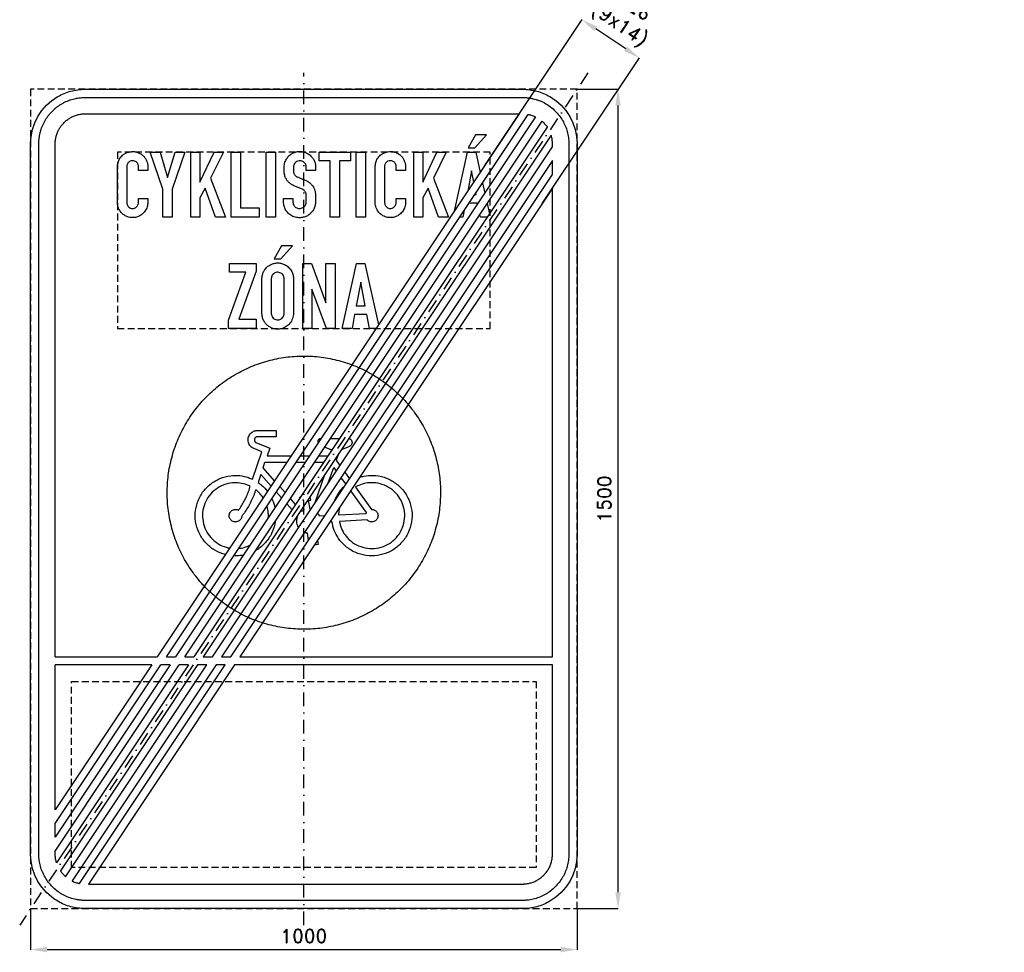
# Model space of a CAD drawing. Header units: millimetres. Extents: x -520 to 1282, y -830 to 877.
import ezdxf

# ---------------------------------------------------------------- set-up
doc = ezdxf.new("R2010")
doc.units = ezdxf.units.MM
doc.header["$LTSCALE"] = 5
doc.linetypes.add('ČERCHOVANÁX2', pattern=[2, 1, -0.5, 0, -0.5])
doc.linetypes.add('ČÁRKOVANÁX2', pattern=[1.5, 1, -0.5])
doc.layers.add('Kóty', color=2, linetype='Continuous')
doc.layers.add('Značka', color=7, linetype='Continuous')
doc.styles.get("Standard").update_dxf_attribs({"font": 'romand.shx', "height": 25})
doc.dimstyles.get("Standard").update_dxf_attribs({"dimtxt": 25, "dimasz": 30, "dimexe": 0.18, "dimexo": 0.0625, "dimgap": 12.5, "dimtad": 1, "dimdec": 0, "dimzin": 0, "dimdsep": 46, "dimtxsty": 'Standard', "dimcen": 0.09, "dimadec": 0, "dimazin": 0, "dimtfac": 1, "dimtdec": 0, "dimtofl": 0, "dimtmove": 0, "dimatfit": 3, "dimfxl": 1, "dimtolj": 1, "dimtzin": 0, "dimarcsym": 0})

# ---------------------------------------------------------------- blocks, each defined once
blk = doc.blocks.new('*D0')
at = {"layer": 'Defpoints', "color": 0, "transparency": 16777216}
for p in [(-500, -750), (500.0625, -750), (500.0625, -825)]:
    blk.add_point(p, dxfattribs=at)
at = {"layer": 'Kóty', "color": 0, "lineweight": -2, "transparency": 16777216}
for p, q in [((-500, -750.0625), (-500, -825.18)), ((500.0625, -750.0625), (500.0625, -825.18)), ((-470, -825), (470.0625, -825))]:
    blk.add_line(p, q, dxfattribs=at)
at = {"layer": 'Kóty', "color": 0, "transparency": 16777216}
for points in [[(-470, -820), (-470, -830), (-500, -825)], [(470.0625, -820), (470.0625, -830), (500.0625, -825)]]:
    blk.add_solid(points, dxfattribs=at)
at = {"layer": 'Kóty', "color": 0, "transparency": 16777216, "insert": (0.03125, -800), "char_height": 25, "attachment_point": 5}
blk.add_mtext('\\A1;1000', dxfattribs=at)
blk = doc.blocks.new('*D1')
at = {"layer": 'Defpoints', "color": 0, "transparency": 16777216}
for p in [(500, 750), (575, 750), (500, -750)]:
    blk.add_point(p, dxfattribs=at)
at = {"layer": 'Kóty', "color": 0, "lineweight": -2, "transparency": 16777216}
for p, q in [((500.0625, 750), (575.18, 750)), ((575, -720), (575, 720)), ((500.0625, -750), (575.18, -750))]:
    blk.add_line(p, q, dxfattribs=at)
at = {"layer": 'Kóty', "color": 0, "transparency": 16777216}
for points in [[(570, 720), (580, 720), (575, 750)], [(570, -720), (580, -720), (575, -750)]]:
    blk.add_solid(points, dxfattribs=at)
at = {"layer": 'Kóty', "color": 0, "transparency": 16777216, "insert": (550, 0), "char_height": 25, "attachment_point": 5, "rotation": 90}
blk.add_mtext('\\A1;1500', dxfattribs=at)

msp = doc.modelspace()

# ---------------------------------------------------------------- linework, layer by layer
at = {"layer": 'Kóty'}
for p, q in [((331.4, 610.6), (509.2, 877.4)), ((589, 824), (534.1, 860.6)), ((436.2, 540.8), (614, 807.5))]:
    msp.add_line(p, q, dxfattribs=at)
at = {"layer": 'Kóty', "color": 6, "linetype": 'ČÁRKOVANÁX2', "ltscale": 2.5}
msp.add_lwpolyline([(-341.1, 312), (341.1, 312), (341.1, 635), (-341.1, 635)], close=True, dxfattribs=at)
at = {"layer": 'Kóty'}
for points in [[(536.8, 864.7), (531.3, 856.4), (509.1, 877.2)], [(591.7, 828.1), (586.2, 819.8), (613.9, 807.3)]]:
    msp.add_solid(points, dxfattribs=at)
at = {"layer": 'Značka', "color": 6, "linetype": 'ČERCHOVANÁX2', "ltscale": 5}
msp.add_line((520, 780), (-520, -780), dxfattribs=at)
msp.add_lwpolyline([(0, -780), (0, 780)], dxfattribs=at)
at = {"layer": 'Značka', "color": 3}
for points in [[(-400, -750), (-400.4, -750), (-400.8, -750, -0.032183), (-413.7, -749.1, -0.035439), (-426.4, -746.5, -0.036257), (-438.7, -742.3, -0.03443), (-450.2, -736.5, -0.033714), (-461, -729.3), (-470.7, -720.7), (-479.3, -711), (-486.5, -700.2), (-492.3, -688.7), (-496.4, -676.4), (-499.1, -663.7), (-500, -650.8), (-500, -650.4), (-500, -650), (-500, 650), (-500, 650.4), (-500, 650.8), (-499.1, 663.7), (-496.4, 676.4), (-492.3, 688.7), (-486.5, 700.2), (-479.3, 711), (-470.7, 720.7), (-461, 729.3, -0.034225), (-450.2, 736.5, -0.034051), (-438.6, 742.3, -0.033415), (-426.4, 746.5, -0.034124), (-413.7, 749.1, -0.036744), (-400.8, 750), (-400.4, 750), (-400, 750), (400, 750), (400.4, 750), (400.8, 750, -0.032178), (413.7, 749.1, -0.035432), (426.4, 746.5, -0.036261), (438.7, 742.3, -0.034399), (450.2, 736.5, -0.033787), (461, 729.3), (470.7, 720.7), (479.3, 711), (486.5, 700.2), (492.3, 688.6), (496.5, 676.4), (499.1, 663.7), (500, 650.8), (500, 650.4), (500, 650), (500, -650), (500, -650.4), (500, -650.8), (499.1, -663.7), (496.5, -676.4), (492.3, -688.7), (486.5, -700.2), (479.3, -711), (470.7, -720.7), (461, -729.3), (450.2, -736.5, -0.034044), (438.7, -742.3, -0.033376), (426.4, -746.5, -0.034135), (413.7, -749.1, -0.036747), (400.8, -750), (400.4, -750), (400, -750), (-400, -750)], [(-400, -735), (-400.3, -735), (-400.7, -735), (-401.2, -735), (-401.8, -735, -0.006897), (-404, -734.9, -0.006861), (-406.2, -734.8, -0.008528), (-408.9, -734.6, -0.008481), (-411.6, -734.2, -0.009096), (-414.4, -733.8, -0.010362), (-417.1, -733.3), (-419.8, -732.7), (-422.4, -732), (-425.1, -731.2), (-427.7, -730.4), (-430.3, -729.5), (-432.9, -728.5), (-435.4, -727.4), (-437.9, -726.1), (-440.3, -724.9), (-442.7, -723.5), (-445.1, -722.1), (-447.4, -720.6), (-449.6, -719), (-451.8, -717.4), (-454, -715.7), (-456.1, -713.9), (-458.1, -712), (-460.1, -710.1), (-462, -708.1), (-463.9, -706.1), (-465.7, -704), (-467.4, -701.9), (-469, -699.6), (-470.6, -697.4), (-472.1, -695.1), (-473.5, -692.7), (-474.8, -690.3), (-476.1, -687.9), (-477.3, -685.4), (-478.4, -682.9), (-479.4, -680.3), (-480.4, -677.7), (-481.2, -675.1), (-482, -672.4), (-482.7, -669.8), (-483.3, -667.1), (-483.8, -664.4), (-484.3, -661.6), (-484.6, -658.9), (-484.8, -656.2), (-484.9, -654), (-485, -651.8), (-485, -651.2), (-485, -650.7), (-485, -650.3), (-485, -650), (-485, 650), (-485, 650.3), (-485, 650.7), (-485, 651.2), (-485, 651.8, -0.006826), (-484.9, 654, -0.006836), (-484.8, 656.2, -0.008505), (-484.6, 658.9, -0.008476), (-484.2, 661.6, -0.00909), (-483.8, 664.4, -0.010341), (-483.3, 667.1, -0.009304), (-482.7, 669.8, -0.005786), (-482, 672.4, -0.005818), (-481.2, 675.1, -0.009503), (-480.4, 677.7, -0.01058), (-479.5, 680.3, -0.009148), (-478.5, 682.9, -0.008925), (-477.3, 685.4, -0.009732), (-476.1, 687.9, -0.00894), (-474.9, 690.3, -0.006485), (-473.5, 692.7, -0.006467), (-472.1, 695, -0.008815), (-470.6, 697.4, -0.009564), (-469, 699.6, -0.008774), (-467.4, 701.8, -0.008727), (-465.7, 704, -0.009616), (-463.9, 706.1, -0.008913), (-462, 708.1), (-460.1, 710.1), (-458.1, 712, -0.008908), (-456.1, 713.9, -0.009639), (-454, 715.7, -0.008909), (-451.9, 717.4, -0.008811), (-449.6, 719, -0.009614), (-447.4, 720.6, -0.008878), (-445.1, 722.1), (-442.7, 723.5), (-440.3, 724.8, -0.008905), (-437.9, 726.1, -0.009559), (-435.4, 727.3), (-432.8, 728.4), (-430.3, 729.5, -0.009401), (-427.7, 730.4), (-425.1, 731.2), (-422.4, 732), (-419.8, 732.7), (-417.1, 733.3, -0.009648), (-414.4, 733.8), (-411.6, 734.3), (-408.9, 734.6), (-406.2, 734.8), (-404, 735), (-401.8, 735), (-401.2, 735), (-400.7, 735), (-400.3, 735), (-400, 735), (400, 735), (400.3, 735), (400.7, 735), (401.2, 735), (401.8, 735, -0.00693), (404, 734.9, -0.006931), (406.2, 734.8, -0.00859), (408.9, 734.6, -0.008428), (411.6, 734.2, -0.009013), (414.4, 733.8, -0.010318), (417.1, 733.3, -0.009241), (419.8, 732.7), (422.4, 732), (425.1, 731.2, -0.009543), (427.7, 730.4, -0.010635), (430.3, 729.5, -0.009187), (432.9, 728.5), (435.4, 727.3), (437.9, 726.2), (440.3, 724.9), (442.7, 723.5), (445.1, 722.1), (447.4, 720.6), (449.6, 719), (451.9, 717.4), (454, 715.7), (456.1, 713.9), (458.1, 712), (460.1, 710.1), (462, 708.1), (463.9, 706.1), (465.7, 704), (467.4, 701.9), (469, 699.7), (470.6, 697.4), (472.1, 695.1), (473.5, 692.7), (474.9, 690.3), (476.1, 687.8), (477.3, 685.4), (478.4, 682.8), (479.5, 680.3), (480.4, 677.7), (481.2, 675.1), (482, 672.4), (482.7, 669.8), (483.3, 667.1), (483.8, 664.4), (484.3, 661.6), (484.6, 658.9), (484.8, 656.2), (485, 654), (485, 651.8), (485, 651.2), (485, 650.7), (485, 650.3), (485, 650), (485, -650), (485, -650.3), (485, -650.7), (485, -651.2), (485, -651.8), (484.9, -654), (484.8, -656.2), (484.6, -658.9), (484.2, -661.6), (483.8, -664.4), (483.3, -667.1), (482.7, -669.8), (482, -672.4), (481.2, -675.1), (480.4, -677.7), (479.5, -680.3), (478.5, -682.9), (477.4, -685.4), (476.2, -687.9), (474.9, -690.3), (473.5, -692.7), (472.1, -695.1), (470.6, -697.4), (469, -699.6), (467.4, -701.9), (465.7, -704), (463.9, -706.1), (462, -708.1), (460.1, -710.1), (458.1, -712), (456.1, -713.9), (454, -715.7), (451.9, -717.4), (449.7, -719), (447.4, -720.6), (445.1, -722.1), (442.7, -723.5), (440.3, -724.9), (437.9, -726.1), (435.4, -727.3), (432.9, -728.4), (430.3, -729.4), (427.7, -730.4), (425.1, -731.2), (422.4, -732), (419.8, -732.7), (417.1, -733.3), (414.4, -733.8), (411.6, -734.3, -0.009157), (408.9, -734.6, -0.009435), (406.2, -734.8, -0.007963), (404, -735, -0.008589), (401.8, -735), (401.2, -735), (400.7, -735), (400.3, -735), (400, -735), (-400, -735)], [(-455, -289), (-455, 650), (-455, 650.2), (-455, 650.4), (-455, 650.8), (-455, 651.1, -0.007886), (-455, 652.6, -0.007977), (-454.9, 654, -0.009702), (-454.7, 655.8, -0.009244), (-454.5, 657.5, -0.009276), (-454.2, 659.3, -0.009685), (-453.9, 661, -0.008763), (-453.5, 662.8, -0.006634), (-453, 664.5, -0.006643), (-452.6, 666.2, -0.008633), (-452, 667.9, -0.009522), (-451.4, 669.6, -0.008777), (-450.7, 671.3, -0.008816), (-450, 672.9, -0.009573), (-449.3, 674.5, -0.008898), (-448.4, 676.1, -0.006755), (-447.6, 677.6, -0.006706), (-446.6, 679.2, -0.008968), (-445.7, 680.7, -0.009613), (-444.7, 682.1, -0.008725), (-443.6, 683.5, -0.008862), (-442.5, 685, -0.009706), (-441.3, 686.3, -0.008967), (-440.1, 687.6), (-438.9, 688.9), (-437.6, 690.1), (-436.3, 691.3), (-434.9, 692.5), (-433.5, 693.6), (-432.1, 694.7), (-430.7, 695.7), (-429.1, 696.7), (-427.6, 697.6), (-426.1, 698.4), (-424.5, 699.3), (-422.9, 700), (-421.3, 700.8), (-419.6, 701.4), (-417.9, 702), (-416.2, 702.6), (-414.5, 703), (-412.8, 703.5), (-411, 703.9), (-409.3, 704.2), (-407.5, 704.5), (-405.8, 704.7), (-404, 704.9), (-402.6, 705), (-401.1, 705), (-400.8, 705), (-400.4, 705), (-400.2, 705), (-400, 705), (394.3, 705)], [(-285.8, 550), (-285.8, 541.7), (-285.8, 541.3), (-285.8, 540.9, -0.058395), (-286.3, 536.7, -0.04352), (-287.6, 532.6, -0.074594), (-292, 525.2, -0.081624), (-298.5, 519.5, -0.069971), (-304.7, 516.3, -0.069174), (-311.7, 515, -0.086255), (-320.7, 515.9, -0.086656), (-329, 519.8, -0.070136), (-334.4, 524.5, -0.067916), (-338.3, 530.6, -0.047371), (-340.1, 535.1, -0.050891), (-341, 539.9, -0.004792), (-341, 540.5), (-341.1, 541.1), (-341.1, 609), (-341, 609.4), (-341, 609.7, -0.02564), (-340.5, 613.8, -0.037676), (-339.4, 617.7, -0.07824), (-335.9, 624.7, -0.077449), (-330.4, 630.3, -0.055464), (-325.7, 633.2, -0.051639), (-320.5, 635.1, -0.050433), (-315.1, 636, -0.052933), (-309.6, 635.8, -0.06598), (-302.9, 634, -0.064102), (-296.9, 630.6, -0.055946), (-292.5, 626.7, -0.058597), (-289.2, 621.8, -0.054984), (-286.9, 616.6, -0.050286), (-285.8, 611, -0.004114), (-285.8, 610.4), (-285.7, 609.8), (-285.7, 601), (-302.7, 601), (-302.7, 609), (-302.7, 609.5, 0.010744), (-302.8, 610, 0.065469), (-303.4, 612.3, 0.058071), (-304.6, 614.5, 0.075686), (-306.8, 616.9, 0.08205), (-309.6, 618.5, 0.103145), (-313.7, 619.2, 0.106124), (-317.7, 618.3, 0.080076), (-320.3, 616.7, 0.074147), (-322.3, 614.4, 0.056539), (-323.4, 612.2, 0.053196), (-324, 609.9, 0.007479), (-324, 609.4), (-324.1, 609), (-324.1, 542.7), (-324.1, 542.3, 0.006728), (-324, 541.9, 0.059865), (-323.5, 539.3, 0.064006), (-322.3, 536.8, 0.083803), (-320.1, 534.2, 0.087799), (-317.1, 532.5, 0.089764), (-313.7, 531.8, 0.089114), (-310.2, 532.3, 0.078265), (-307.5, 533.7, 0.073524), (-305.2, 535.8, 0.068922), (-303.6, 538.3, 0.069944), (-302.8, 541.1, 0.008136), (-302.7, 541.6), (-302.7, 542), (-302.7, 550), (-285.8, 550)], [(-20.1, 550.1), (-20.1, 543.7), (-20.1, 543.4), (-20, 543.1, 0.067839), (-19.3, 539.7, 0.080268), (-17.6, 536.6, 0.070822), (-15.6, 534.4, 0.06848), (-13.1, 532.9, 0.072225), (-9.9, 532, 0.059819), (-6.6, 532, 0.062313), (-3.3, 532.7, 0.080555), (-0.3, 534.2, 0.082217), (2.1, 536.6, 0.072872), (3.7, 539.6, 0.024106), (4, 540.6, 0.024244), (4.2, 541.7, 0.007534), (4.3, 542.2), (4.4, 542.6), (4.4, 556.5), (4.4, 557, 0.012192), (4.3, 557.6, 0.0575), (4, 559.6, 0.041293), (3.2, 561.5, 0.041758), (2.1, 563.4, 0.055544), (0.7, 565, 0.037058), (-0.4, 565.8, 0.031309), (-1.5, 566.6, 0.008655), (-2, 566.8), (-2.5, 567.1), (-18.1, 573.3), (-18.4, 573.5), (-18.8, 573.6, -0.037025), (-21.6, 575, -0.028658), (-24.1, 576.7, -0.04762), (-28.4, 580.4, -0.053381), (-31.8, 585, -0.061657), (-34.6, 590.8, -0.062525), (-35.8, 597), (-35.9, 597.5), (-35.9, 598), (-35.9, 608.2, -0.002662), (-35.9, 609, -0.007998), (-35.9, 609.9, -0.052118), (-35.2, 614.3, -0.041817), (-33.6, 618.6, -0.059291), (-30.1, 624.7, -0.064888), (-25.3, 629.7, -0.070469), (-18.9, 633.7, -0.069026), (-11.7, 635.8, -0.059157), (-5.4, 636.1, -0.059494), (0.9, 635, -0.073684), (8.2, 631.6, -0.072354), (14.3, 626.3, -0.05872), (18.1, 621.1, -0.059705), (20.5, 615.1, -0.025327), (21.1, 612.5, -0.025631), (21.5, 609.9, -0.004238), (21.5, 609.3), (21.5, 608.8), (21.5, 601), (4.5, 601), (4.5, 607.5), (4.5, 607.8), (4.5, 608.1, 0.026949), (4.1, 610.2, 0.049636), (3.5, 612.2, 0.084181), (1.8, 614.9, 0.070669), (-0.7, 617, 0.066962), (-3.5, 618.4, 0.070667), (-6.6, 618.9, 0.096873), (-10.9, 618.4, 0.097771), (-14.8, 616.3, 0.080392), (-17.1, 613.8, 0.0883), (-18.5, 610.7, 0.027244), (-18.8, 609.5, 0.01392), (-18.9, 608.3), (-19, 608), (-19, 607.6), (-19, 599.9), (-19, 599.6), (-18.9, 599.3, 0.04356), (-18.5, 597, 0.048674), (-17.7, 594.8, 0.04846), (-16.6, 592.9, 0.049306), (-15.1, 591.3, 0.030235), (-14.2, 590.5, 0.034762), (-13.1, 589.8, 0.009664), (-12.8, 589.6), (-12.4, 589.4), (0.5, 584.2), (0.9, 584), (1.3, 583.9, 0.007022), (4.1, 582.7, -0.023412), (6.9, 581.4, -0.04641), (10.2, 579.2, -0.037082), (13.2, 576.5, -0.042541), (16.4, 572.7, -0.047681), (18.8, 568.4, -0.047349), (20.5, 563.7, -0.041078), (21.3, 558.8), (21.4, 558.4), (21.4, 558), (21.4, 542.9), (21.4, 542.6), (21.3, 542.2, -0.015256), (20.9, 538.9, -0.028871), (20.2, 535.6, -0.069935), (17.5, 529.1, -0.066409), (13.1, 523.5, -0.060061), (8.1, 519.4, -0.058509), (2.3, 516.6, -0.060313), (-4.3, 515, -0.058899), (-11.1, 515, -0.077487), (-19.9, 517.3, -0.082892), (-27.5, 522.1, -0.070865), (-32.4, 527.7, -0.07271), (-35.6, 534.4, -0.034908), (-36.6, 538, -0.026616), (-37.1, 541.8), (-37.1, 542.2), (-37.1, 542.6), (-37.1, 550.1), (-20.1, 550.1)], [(186, 550), (186, 541.7), (186, 541.3), (186, 540.9, -0.058395), (185.5, 536.7, -0.04352), (184.1, 532.6, -0.074594), (179.7, 525.2, -0.081624), (173.3, 519.5, -0.069971), (167, 516.3, -0.069174), (160.1, 515, -0.086255), (151.1, 515.9, -0.086656), (142.8, 519.8, -0.070136), (137.4, 524.5, -0.067916), (133.5, 530.6, -0.047371), (131.7, 535.1, -0.050891), (130.8, 539.9, -0.004792), (130.8, 540.5), (130.7, 541.1), (130.7, 609), (130.7, 609.4), (130.8, 609.7, -0.02564), (131.3, 613.8, -0.037676), (132.4, 617.7, -0.07824), (135.9, 624.7, -0.077449), (141.4, 630.3, -0.055464), (146.1, 633.2, -0.051639), (151.3, 635.1, -0.050433), (156.7, 636, -0.052933), (162.2, 635.8, -0.06598), (168.9, 634, -0.064102), (174.9, 630.6, -0.055946), (179.3, 626.7, -0.058597), (182.6, 621.8, -0.054984), (184.9, 616.6, -0.050286), (186, 611, -0.004114), (186, 610.4), (186.1, 609.8), (186.1, 601), (169.1, 601), (169.1, 609), (169.1, 609.5, 0.010744), (169, 610, 0.065469), (168.4, 612.3, 0.058071), (167.2, 614.5, 0.075686), (165, 616.9, 0.08205), (162.2, 618.5, 0.103145), (158.1, 619.2, 0.106124), (154, 618.3, 0.080076), (151.5, 616.7, 0.074147), (149.5, 614.4, 0.056539), (148.4, 612.2, 0.053196), (147.8, 609.9, 0.007479), (147.8, 609.4), (147.7, 609), (147.7, 542.7), (147.7, 542.3, 0.006728), (147.7, 541.9, 0.059865), (148.3, 539.3, 0.064006), (149.5, 536.8, 0.083803), (151.7, 534.2, 0.087799), (154.7, 532.5, 0.089764), (158.1, 531.8, 0.089114), (161.6, 532.3, 0.078265), (164.3, 533.7, 0.073524), (166.6, 535.8, 0.068922), (168.1, 538.3, 0.069944), (169, 541.1, 0.008136), (169, 541.6), (169.1, 542), (169.1, 550), (186, 550)], [(-76.6, 404.3), (-76.6, 404.8), (-76.5, 405.3, -0.051733), (-75.3, 411.6, -0.060089), (-72.8, 417.5, -0.071623), (-68.4, 423.4, -0.067964), (-62.5, 427.9, -0.054468), (-57.1, 430.5, -0.054174), (-51.3, 431.8, -0.065511), (-44.1, 431.8, -0.06822), (-37.1, 430, -0.076783), (-30, 425.9, -0.070462), (-24.3, 419.8, -0.068132), (-20.6, 413.1, -0.084708), (-19.1, 405.7), (-19, 405.3), (-19, 404.8), (-19, 338.7), (-19.1, 338.2), (-19.1, 337.6, -0.037757), (-20, 332.5, -0.046576), (-21.7, 327.7, -0.086539), (-26.9, 319.9, -0.087936), (-34.4, 314.3, -0.067419), (-40.9, 311.7, -0.062799), (-47.8, 310.9, -0.062156), (-54.8, 311.7, -0.066089), (-61.3, 314.2, -0.060309), (-66.6, 317.8, -0.055632), (-70.9, 322.4, -0.060039), (-74.4, 328.3, -0.070804), (-76.2, 334.7, -0.015083), (-76.4, 336.3, -0.007369), (-76.5, 338), (-76.6, 338.4), (-76.6, 338.8), (-76.6, 404.3)], [(-59.6, 403.4), (-59.6, 339.7), (-59.5, 339.3), (-59.5, 338.9, 0.058221), (-58.8, 335.6, 0.076978), (-57.2, 332.6, 0.089876), (-54.6, 330, 0.086069), (-51.3, 328.4, 0.08551), (-47.6, 327.9, 0.083498), (-43.9, 328.6, 0.074202), (-41, 330.1, 0.073683), (-38.6, 332.5, 0.055029), (-37.3, 334.6, 0.05284), (-36.4, 336.9, 0.024347), (-36.2, 337.9, 0.028182), (-36.1, 339, 0.00831), (-36, 339.4), (-36, 339.8), (-36, 403.6), (-36.1, 404, 0.006472), (-36.1, 404.5, 0.056566), (-36.7, 407.2, 0.065536), (-38, 409.7, 0.089016), (-40.5, 412.5, 0.083857), (-43.8, 414.2, 0.086281), (-47.6, 415, 0.086475), (-51.4, 414.4, 0.07759), (-54.5, 412.9, 0.081786), (-57, 410.5, 0.055709), (-58.3, 408.5, 0.047237), (-59.1, 406.3, 0.022196), (-59.4, 405.2, 0.025938), (-59.5, 404.1, 0.006836), (-59.6, 403.8), (-59.6, 403.4)], [(-126.9, -304), (-394.3, -705), (400, -705), (400.2, -705), (400.4, -705), (400.8, -705, 0.001305), (401.1, -705, 0.00689), (402.6, -704.9, 0.00686), (404, -704.9, 0.008539), (405.8, -704.7), (407.5, -704.5), (409.3, -704.2), (411.1, -703.9), (412.8, -703.5), (414.5, -703.1), (416.2, -702.6), (417.9, -702), (419.6, -701.4), (421.3, -700.8), (422.9, -700.1), (424.5, -699.3), (426.1, -698.4), (427.6, -697.6), (429.2, -696.6), (430.7, -695.7), (432.1, -694.7), (433.6, -693.6), (435, -692.5), (436.3, -691.3), (437.6, -690.1), (438.9, -688.9), (440.1, -687.6), (441.3, -686.3), (442.5, -684.9), (443.6, -683.6), (444.7, -682.1), (445.7, -680.7), (446.7, -679.2), (447.6, -677.6), (448.4, -676.1), (449.3, -674.5), (450, -672.9), (450.8, -671.3), (451.4, -669.6), (452, -667.9), (452.6, -666.2), (453.1, -664.5), (453.5, -662.8), (453.9, -661), (454.3, -659.3), (454.5, -657.5), (454.7, -655.8), (454.9, -654), (455, -652.6), (455, -651.1), (455, -650.8), (455, -650.4), (455, -650.2), (455, -650), (455, -304)]]:
    msp.add_lwpolyline(points, format="xyb", dxfattribs=at)
msp.add_lwpolyline([(-400, -750), (-400.4, -750), (-400.8, -750, -0.032183), (-413.7, -749.1, -0.035441), (-426.4, -746.5, -0.036259), (-438.7, -742.3, -0.034421), (-450.2, -736.5, -0.033706), (-461, -729.3), (-470.7, -720.7), (-479.3, -711), (-486.5, -700.2), (-492.3, -688.7), (-496.4, -676.4), (-499.1, -663.7), (-500, -650.8), (-500, -650.4), (-500, -650), (-500, 650), (-500, 650.4), (-500, 650.8), (-499.1, 663.7), (-496.4, 676.4), (-492.3, 688.7), (-486.5, 700.2), (-479.3, 711), (-470.7, 720.7), (-461, 729.3, -0.034225), (-450.2, 736.5, -0.034052), (-438.6, 742.3, -0.033397), (-426.4, 746.5, -0.034107), (-413.7, 749.1, -0.036746), (-400.8, 750), (-400.4, 750), (-400, 750), (400, 750), (400.4, 750), (400.8, 750, -0.032116), (413.7, 749.1, -0.035365), (426.4, 746.5, -0.036261), (438.7, 742.3, -0.034399), (450.2, 736.5, -0.033786), (461, 729.3), (470.7, 720.7), (479.3, 711), (486.5, 700.2), (492.3, 688.6), (496.5, 676.4), (499.1, 663.7), (500, 650.8), (500, 650.4), (500, 650), (500, -650), (500, -650.4), (500, -650.8), (499.1, -663.7), (496.5, -676.4), (492.3, -688.7), (486.5, -700.2), (479.3, -711), (470.7, -720.7), (461, -729.3), (450.2, -736.5, -0.034044), (438.7, -742.3, -0.033382), (426.4, -746.5, -0.03414), (413.7, -749.1, -0.036758), (400.8, -750), (400.4, -750), (400, -750)], format="xyb", close=True, dxfattribs=at)
at = {"layer": 'Značka', "color": 6, "linetype": 'ČÁRKOVANÁX2', "ltscale": 2.5}
msp.add_lwpolyline([(-500, -750), (500, -750), (500, 750), (-500, 750)], close=True, dxfattribs=at)
at = {"layer": 'Značka', "color": 3}
for points in [[(394.3, 705), (-268.4, -289)], [(-251.6, -289), (410.5, 704), (410.7, 704), (410.9, 703.9), (411.7, 703.8), (412.5, 703.6), (413.5, 703.3), (414.5, 703), (416.2, 702.6), (417.9, 702), (419.6, 701.4), (421.3, 700.8), (422, 700.4), (422.7, 700.1), (423.3, 699.8), (423.9, 699.5), (424.1, 699.5), (424.2, 699.4)], [(424.2, 699.4), (-234.7, -289)], [(-217.9, -289), (435.9, 691.7), (436.1, 691.6), (436.2, 691.4), (436.8, 690.9), (437.4, 690.3), (438.2, 689.6), (438.9, 688.9), (440.1, 687.6), (441.3, 686.3), (442.5, 685), (443.6, 683.5), (444.1, 682.9), (444.6, 682.2), (445, 681.7), (445.3, 681.2), (445.4, 681), (445.5, 680.9)], [(445.5, 680.9), (-201.1, -289)], [(452.6, 666.2), (-184.3, -289)], [(-167.4, -289), (455, 644.6), (455, 650), (455, 650.2), (455, 650.4), (455, 650.8), (455, 651.1), (455, 652.6), (454.9, 654), (454.7, 655.8), (454.5, 657.5), (454.2, 659.3), (453.9, 661), (453.5, 662.8), (453.1, 664.5), (452.9, 664.9), (452.8, 665.4), (452.7, 665.7), (452.6, 666.1), (452.6, 666.2), (452.6, 666.2)], [(300.9, 642.8), (313.1, 642.8), (334.2, 666.3), (314.4, 666.3), (300.9, 642.8)], [(-257.9, 516), (-257.9, 567.1), (-281.2, 635), (-263.2, 635), (-249.3, 588.4), (-235.5, 635), (-217.5, 635), (-240.9, 567.1), (-240.8, 516), (-257.9, 516)], [(-207.1, 516), (-207.1, 635), (-190.1, 635), (-190.1, 579.9), (-164.4, 635), (-147.3, 635), (-170.9, 587.2), (-143.3, 516), (-161.4, 516), (-180.5, 569), (-190.1, 551.2), (-190.1, 516), (-207.1, 516)], [(-132.9, 516), (-132.9, 635), (-115.9, 635), (-115.9, 532.9), (-81.9, 532.9), (-81.9, 516), (-132.9, 516)], [(-69, 516), (-69, 635), (-52, 635), (-52, 516), (-69, 516)], [(48.2, 516), (48.2, 619.1), (28, 619.1), (28, 635), (85.5, 635), (85.5, 619.1), (65.3, 619.1), (65.3, 516), (48.2, 516)], [(95.9, 516), (95.9, 635), (112.9, 635), (112.9, 516), (95.9, 516)], [(201, 516), (201, 635), (218, 635), (218, 579.9), (243.6, 635), (260.7, 635), (237.1, 587.2), (264.7, 516), (246.6, 516), (227.5, 569), (218, 551.2), (218, 516), (201, 516)], [(275.6, 527), (299.6, 635), (314.5, 635), (322.8, 597.8)], [(455, 619.4), (-150.6, -289)], [(-133.8, -289), (455, 594.2), (455, 619.4)], [(310.9, 580), (307, 600.9), (300.1, 563.7)], [(327, 578.9), (331.3, 560)], [(455, 568.9), (-116.9, -289)], [(312.8, 557.5), (315.2, 557.5), (314.7, 560.3)], [(455, -289), (455, 568.9)], [(318.2, 540.5), (318.1, 541.5), (302.1, 541.5)], [(335.5, 541.1), (339.7, 522.2)], [(293.5, 528.5), (291.1, 516), (285.1, 516)], [(335.6, 516), (323, 516), (322, 520.9)], [(-54.1, 439.8), (-41.9, 439.8), (-20.8, 463.3), (-40.6, 463.3), (-54.1, 439.8)], [(-138.1, 312), (-138.1, 327), (-106.3, 415), (-136.2, 415), (-136.2, 431), (-87, 431), (-87, 417.2), (-119.1, 329.1), (-87, 329.1), (-87, 312), (-138.1, 312)], [(-2.1, 312), (-2.1, 431), (14, 431), (40.4, 358.8), (40.4, 431), (57.4, 431), (57.4, 312), (41.5, 312), (14.8, 384), (14.8, 312), (-2.1, 312)], [(70.2, 312), (96.6, 431), (111.5, 431), (136.7, 318.6)], [(96, 353.5), (112.3, 353.5), (104.1, 396.9), (96, 353.5)], [(132.3, 312), (120.1, 312), (115.1, 337.5), (93, 337.5), (88.2, 312), (70.2, 312)], [(-455, -289), (-268.4, -289)], [(-278.4, -304), (-455, -304)], [(-211.1, -304), (-452.6, -666.2), (-452.6, -666.2), (-452.6, -666.1), (-452.7, -665.7), (-452.8, -665.4), (-452.9, -664.9), (-453, -664.5), (-453.5, -662.8), (-453.9, -661), (-454.2, -659.3), (-454.5, -657.5), (-454.7, -655.8), (-454.9, -654), (-454.9, -652.6), (-455, -651.1), (-455, -650.8), (-455, -650.4), (-455, -650.2), (-455, -650), (-455, -644.6), (-227.9, -304)], [(-244.7, -304), (-455, -619.4), (-455, -594.2), (-261.6, -304)], [(-278.4, -304), (-455, -568.9), (-455, -304)], [(-194.3, -304), (-445.5, -680.9), (-445.4, -681), (-445.3, -681.2), (-445, -681.7), (-444.6, -682.2), (-444.1, -682.9), (-443.6, -683.6), (-442.5, -684.9), (-441.3, -686.3), (-440.1, -687.6), (-438.9, -688.9), (-438.2, -689.6), (-437.4, -690.3), (-436.8, -690.9), (-436.2, -691.4), (-436, -691.6), (-435.9, -691.7), (-177.4, -304)], [(-160.6, -304), (-424.2, -699.4), (-424.1, -699.5), (-423.9, -699.5), (-423.3, -699.8), (-422.7, -700.1), (-422, -700.4), (-421.3, -700.7), (-419.6, -701.4), (-417.9, -702), (-416.2, -702.6), (-414.5, -703.1), (-413.5, -703.3), (-412.5, -703.6), (-411.7, -703.8), (-410.9, -703.9), (-410.7, -704), (-410.5, -704), (-143.8, -304)], [(-244.7, -304), (-261.6, -304)], [(-251.6, -289), (-234.7, -289)], [(-211.1, -304), (-227.9, -304)], [(-217.9, -289), (-201.1, -289)], [(-177.4, -304), (-194.3, -304)], [(-184.3, -289), (-167.4, -289)], [(-143.8, -304), (-160.6, -304)], [(-150.6, -289), (-133.8, -289)], [(455, -304), (-126.9, -304)], [(-116.9, -289), (455, -289)]]:
    msp.add_lwpolyline(points, dxfattribs=at)
at = {"layer": 'Značka', "color": 5}
for points in [[(250, 11.5, -0.001642), (250, 9.9, -0.001576), (250, 8.2, -0.032167), (247.5, -24.4, -0.035723), (240.6, -56.4, -0.036666), (229.9, -87.3, -0.034754), (214.9, -116.3, -0.034039), (196.4, -143.3, -0.034453), (174.5, -167.6, -0.034561), (149.7, -188.9, -0.034427), (122.2, -206.6, -0.034389), (92.7, -220.8, -0.034418), (61.5, -230.8, -0.034423), (29.4, -236.9, -0.034417), (-3.3, -238.5, -0.034416), (-35.9, -236, -0.034417), (-67.9, -229.1, -0.034417), (-98.7, -218.3, -0.034417), (-127.8, -203.4, -0.034417), (-154.8, -184.9, -0.034417), (-179.1, -162.9, -0.034417), (-200.4, -138.1, -0.034417), (-218.1, -110.7, -0.034417), (-232.3, -81.2, -0.034417), (-242.3, -50, -0.034417), (-248.4, -17.9, -0.034417), (-250, 14.8, -0.034417), (-247.5, 47.4, -0.034417), (-240.6, 79.4, -0.034417), (-229.8, 110.2, -0.034417), (-214.8, 139.3, -0.034417), (-196.4, 166.3, -0.034417), (-174.4, 190.6, -0.034417), (-149.6, 211.9, -0.034417), (-122.2, 229.6, -0.034417), (-92.7, 243.8, -0.034417), (-61.5, 253.8, -0.034417), (-29.4, 259.9, -0.034416), (3.3, 261.5, -0.034417), (35.9, 259, -0.034418), (67.9, 252.1, -0.034416), (98.7, 241.3, -0.034417), (127.8, 226.4, -0.034418), (154.8, 207.9, -0.034406), (179.1, 185.9, -0.034414), (200.4, 161.1, -0.034487), (218.1, 133.7, -0.034419), (232.3, 104.2, -0.034076), (242.3, 73, -0.032791), (248.2, 42.5, -0.034265), (250, 11.5)], [(-143.6, -101.9, -0.069517), (-161.7, -94.7, -0.073298), (-177.8, -82.1, -0.073282), (-190, -65.7, -0.073262), (-197, -46.5, -0.073298), (-198.7, -26.2, -0.0733), (-194.5, -6.2, -0.073253), (-185.2, 12.1, -0.073483), (-171.1, 26.8, -0.073339), (-153.6, 37.3, -0.071983), (-133.8, 42.4, -0.05954), (-117.3, 42.7, -0.064817), (-101.5, 39, -0.013013), (-97.6, 37.6, -0.004339), (-93.9, 36), (-76.7, 86.4), (-94, 93.5), (-94.7, 93.9, -0.010048), (-95.4, 94.4, -0.052327), (-97.9, 96.7, -0.052465), (-99.8, 99.5, -0.06528), (-101.5, 103.4, -0.065232), (-102.1, 107.6, -0.065097), (-101.7, 111.8, -0.064967), (-100.3, 115.7, -0.064622), (-98, 119.3, -0.063433), (-94.8, 122.1, -0.052513), (-91.9, 123.8, -0.05726), (-88.7, 124.8, -0.01143), (-87.9, 125, -0.003811), (-87, 125.1), (-50.6, 125.1), (-50.6, 113.7), (-85.4, 113.7), (-85.7, 113.6, 0.009928), (-86, 113.6, 0.051726), (-87, 113.3, 0.05185), (-88, 112.8, 0.064517), (-89, 111.9, 0.064469), (-89.8, 110.8, 0.064338), (-90.3, 109.5, 0.064214), (-90.5, 108.1, 0.063867), (-90.4, 106.8, 0.062688), (-89.9, 105.5, 0.051901), (-89.3, 104.6, 0.056601), (-88.6, 103.8), (-88.3, 103.6), (-88.1, 103.5), (-62.3, 92.9), (-67.1, 78.8), (-23.2, 78.8)], [(26.6, 103.1, -0.043196), (26.2, 104.4, -0.056687), (26, 105.8, -0.073948), (26.2, 107.2, -0.07846), (26.8, 108.5, -0.073316), (27.7, 109.6, -0.06056), (28.6, 110.2, -0.066457), (29.7, 110.7, -0.013337), (29.9, 110.7), (30.2, 110.8), (31.8, 110.8)], [(81.8, 110.8), (82.2, 110.7, -0.009721), (82.6, 110.6, -0.050674), (83.9, 110.1, -0.050922), (85.2, 109.3, -0.06328), (86.5, 108.1, -0.062196), (87.5, 106.6, -0.063017), (88.1, 104.8, -0.067125), (88.2, 103, -0.086845), (87.7, 100.6, -0.072595), (86.5, 98.4, -0.058175), (85.1, 96.9, -0.065834), (83.4, 95.9, -0.01327), (83, 95.7, -0.004415), (82.5, 95.5), (68.5, 90.1)], [(-60, 23.6), (-78.8, 44.7), (-83.7, 30.2, -0.003813), (-80.4, 27.7, -0.011436), (-77.2, 25.2, -0.056621), (-66.4, 13.9)], [(102.2, 39.7, -0.028575), (109.8, 41.7, -0.060611), (126.5, 43, -0.07532), (147, 39.6, -0.075262), (165.6, 30.3, -0.075145), (181.1, 16.5, -0.074694), (191.9, -1.3, -0.074518), (197.5, -21.4, -0.07459), (197, -42.1, -0.074573), (191, -62, -0.07453), (179.5, -79.3, -0.074566), (163.7, -92.9, -0.074572), (144.7, -101.3, -0.074518), (124.1, -104.3, -0.074745), (103.6, -101.2, -0.074612), (84.6, -92.7, -0.073239), (68.9, -79, -0.060571), (59.2, -65.4, -0.065919), (53.3, -49.9, -0.013247), (52.4, -45.8, -0.004417), (51.6, -41.7), (47.8, -41.9)], [(-113.7, -31.8, -0.003893), (-113.8, -32.5, -0.011677), (-113.9, -33.1, -0.060397), (-114.8, -35.6, -0.060797), (-116.2, -37.8, -0.07555), (-118.5, -40, -0.075491), (-121.5, -41.5, -0.075374), (-124.7, -42.1, -0.074921), (-127.9, -41.7, -0.074745), (-130.9, -40.5, -0.074817), (-133.4, -38.5, -0.0748), (-135.3, -35.9, -0.074757), (-136.4, -32.8, -0.074794), (-136.6, -29.5, -0.0748), (-135.8, -26.4, -0.074744), (-134.2, -23.5, -0.074972), (-131.9, -21.3, -0.07484), (-129, -19.8, -0.073464), (-125.8, -19.1, -0.060756), (-123.2, -19.3, -0.066117), (-120.7, -20, -0.013288), (-120.1, -20.3), (-119.5, -20.6, 0.001245), (-118.1, -18.6, 0.003737), (-116.7, -16.6, 0.019543), (-111.5, -8.3, 0.018873), (-106.9, 0.3, 0.019567), (-102.9, 9.3, 0.021677), (-99.6, 18.5, 0.004275), (-98.9, 20.9, 0.001425), (-98.2, 23.2, 0.003787), (-101.2, 24.6, 0.011359), (-104.3, 25.8, 0.058837), (-117.2, 29.1, 0.059181), (-130.5, 29.3, 0.073557), (-146.7, 25.7, 0.073503), (-161.2, 17.5, 0.073385), (-173.1, 5.9, 0.07295), (-181.2, -8.6, 0.072776), (-185.2, -24.7, 0.072836), (-184.4, -41.3, 0.072833), (-179.3, -57.2, 0.072809), (-169.9, -70.9, 0.072812), (-157.3, -81.7, 0.072822), (-142.1, -88.4, 0.028839), (-135.7, -90, 0.028839)], [(74.7, 23.7, 0.008359), (72.5, 21.7, 0.046722), (64.2, 12, 0.045586), (57.8, 0.8, 0.027608), (54.8, -6.2, 0.027608)], [(124.1, -19.2, -0.003892), (124.8, -19.2, -0.011672), (125.4, -19.2, -0.060371), (127.9, -19.8, -0.060767), (130.3, -20.9, -0.075517), (132.8, -22.9, -0.075468), (134.6, -25.6, -0.075338), (135.6, -28.7, -0.074866), (135.7, -32, -0.074723), (134.9, -35.1, -0.074792), (133.2, -37.9, -0.074735), (130.9, -40.1, -0.074941), (127.9, -41.5, -0.074807), (124.8, -42.1, -0.073432), (121.5, -41.8, -0.060728), (119.1, -40.9, -0.066088), (116.9, -39.4, -0.013283), (116.4, -39), (116, -38.5), (65, -41.1, 0.003847), (65.8, -44.4, 0.011539), (66.6, -47.7, 0.059723), (71.7, -60.1, 0.060098), (79.7, -71, 0.074689), (92.6, -81.9, 0.074632), (108.1, -88.6, 0.074514), (124.8, -90.9, 0.074068), (141.5, -88.3, 0.073894), (156.9, -81.4, 0.073965), (169.6, -70.3, 0.073948), (178.9, -56.2, 0.073906), (183.8, -40.1, 0.073942), (184.2, -23.2, 0.073946), (179.7, -7, 0.073894), (171.1, 7.5, 0.074123), (158.6, 18.9, 0.073985), (143.6, 26.5, 0.07262), (127, 29.6, 0.060063), (113.4, 28.8, 0.065377), (100.6, 24.8, 0.013132), (97.5, 23.3, 0.004378), (94.5, 21.7), (124.1, -19.2)], [(-74.4, 2, 0.001614), (-74.6, 2.3, 0.064403), (-83.1, 12.5, 0.012926), (-85.6, 14.7, 0.00431), (-88.1, 16.8, -0.001297), (-89, 14.2, -0.003891), (-89.8, 11.6, -0.020345), (-93.8, 1.3, -0.019651), (-98.6, -8.7, -0.020372), (-104.1, -18.3, -0.022566), (-110.4, -27.4, -0.004451), (-112, -29.6, -0.001484), (-113.7, -31.8)], [(-58.5, 0.6, -0.005908), (-57.8, -0.9, -0.058018), (-52.8, -16.1, -0.058018)], [(12.6, -19, 0.011775), (11.7, -18.9), (11.5, -18.9), (11.3, -18.8), (8.7, -2.7), (12.9, -2), (11.8, 5.1)], [(-65, -34.3, 0.036898), (-65, -25.9, 0.056537), (-67.5, -13)], [(-1.1, -14.2), (0, -20.7), (-0.2, -20.7), (-0.4, -20.8, 0.01025), (-1.2, -21.2, 0.009883), (-1.9, -21.6, 0.010253), (-2.6, -22, 0.011368), (-3.3, -22.5), (-3.5, -22.6), (-3.7, -22.7), (-5.4, -20.8)], [(114.3, -25.1), (114.2, -25.2), (114.2, -25.3, 0.010337), (114, -25.7, 0.009967), (113.8, -26.1, 0.010341), (113.6, -26.5, 0.011465), (113.5, -27), (113.4, -27.1), (113.4, -27.2), (64.1, -29.6, -0.002908), (64.2, -27.1, -0.008727), (64.4, -24.5, -0.045291), (66.2, -14.5, -0.002489), (66.4, -14, -0.002489)], [(-9.7, -52.4, -0.009793), (-10.1, -51.7, -0.062616), (-12.1, -46.9, -0.061036), (-13, -41.8, -0.050426), (-12.8, -37.6, -0.055092), (-11.8, -33.6, -0.010985), (-11.5, -32.6, -0.003662), (-11.1, -31.7), (-12, -30.6)], [(38.3, -30.9), (28.9, -31.4), (28.8, -31.1), (28.6, -30.8, 0.015395), (28, -29.7, 0.014855), (27.4, -28.6, 0.015406), (26.7, -27.6, 0.017075), (25.9, -26.6), (25.7, -26.4), (25.5, -26.1), (26.4, -23.5)], [(-52.2, -40.4, -0.001963), (-52.3, -41, -0.073865), (-57.8, -60.6, -0.073427), (-68.7, -77.9, -0.073251), (-83.8, -91.7, -0.018577), (-88.2, -94.5)], [(8.7, -75.2), (6.7, -62.6, -0.003215), (5.7, -62.4, -0.009643), (4.6, -62.2, -0.043324), (1.2, -61.3)], [(18.6, -60.5, -0.002316), (18, -60.7), (18.1, -61.2)], [(-119.3, -90.7, 0.044863), (-109.2, -88.7, 0.049575), (-98.6, -84.8, 0.049575)], [(-110.7, -102.9, -0.041888), (-122.3, -104.3, -0.021832), (-128.4, -104.3)], [(-89.5, -222.5, -0.010498), (-98.7, -218.8, -0.004504), (-102.6, -217.1)]]:
    msp.add_lwpolyline(points, format="xyb", dxfattribs=at)
for points in [[(48.6, 110.8), (65.4, 110.8)], [(51.2, 89.4), (38, 94.9)], [(-6.3, 78.8), (10.5, 78.8)], [(27.3, 78.8), (44.1, 78.8)], [(63.3, 82.3), (59.2, 70.7), (66, 61.2)], [(-53.4, 33.4), (-74.5, 57.2), (-71.1, 67.3), (-30.8, 67.3)], [(-14, 67.3), (2.8, 67.3)], [(19.7, 67.3), (36.5, 67.3)], [(44.8, 29.3), (54.6, 57.5)], [(54.6, 57.5), (59.3, 51)], [(37.8, 44.1), (19.3, -8.8)], [(68, 38.9), (76.8, 26.8)], [(74.8, 49.1), (83.5, 37)], [(-34.2, 11.8), (-43.8, 22.6)], [(-40.8, 1.9), (-50.4, 12.7)], [(-15, -9.9), (-24.6, 0.9)], [(-6.7, 2.6), (-8.1, 2.4), (-7.9, 0.8)], [(85.5, 14.7), (114.3, -25.1)], [(-21.6, -19.8), (-31.2, -8.9)], [(5.2, -80.5), (5, -79.4), (6.1, -79.2)], [(24.9, -76.3), (26.1, -83.7), (19.2, -84.9)]]:
    msp.add_lwpolyline(points, dxfattribs=at)
at = {"layer": 'Značka', "color": 6, "linetype": 'ČÁRKOVANÁX2', "ltscale": 2.5}
msp.add_lwpolyline([(-425, -675), (-425, -334), (425, -334), (425, -675), (-425, -675)], dxfattribs=at)

# ---------------------------------------------------------------- texts
at = {"layer": 'Kóty', "insert": (558.5, 948.5), "char_height": 25, "attachment_point": 1, "rotation": 326.3097}
msp.add_mtext_dynamic_manual_height_columns('\\pi32.63892;126\\P\\pi3.47225;(9x14)', width=125.992, gutter_width=125, heights=[0], dxfattribs=at)

# ---------------------------------------------------------------- dimensions: what is measured, and where the dimension line sits
at = {"layer": 'Kóty'}
dim = msp.add_linear_dim(base=(575, 750), p1=(500, -750), p2=(500, 750), angle=90, dimstyle='Standard', dxfattribs=at)
dim.commit()
dim.dimension.update_dxf_attribs({"geometry": '*D1', "text_midpoint": (550, 0)})
dim = msp.add_linear_dim(base=(500.1, -825), p1=(-500, -750), p2=(500.1, -750), dimstyle='Standard', dxfattribs=at)
dim.commit()
dim.dimension.update_dxf_attribs({"geometry": '*D0', "text_midpoint": (0, -800)})

doc.saveas('drawing.dxf')
